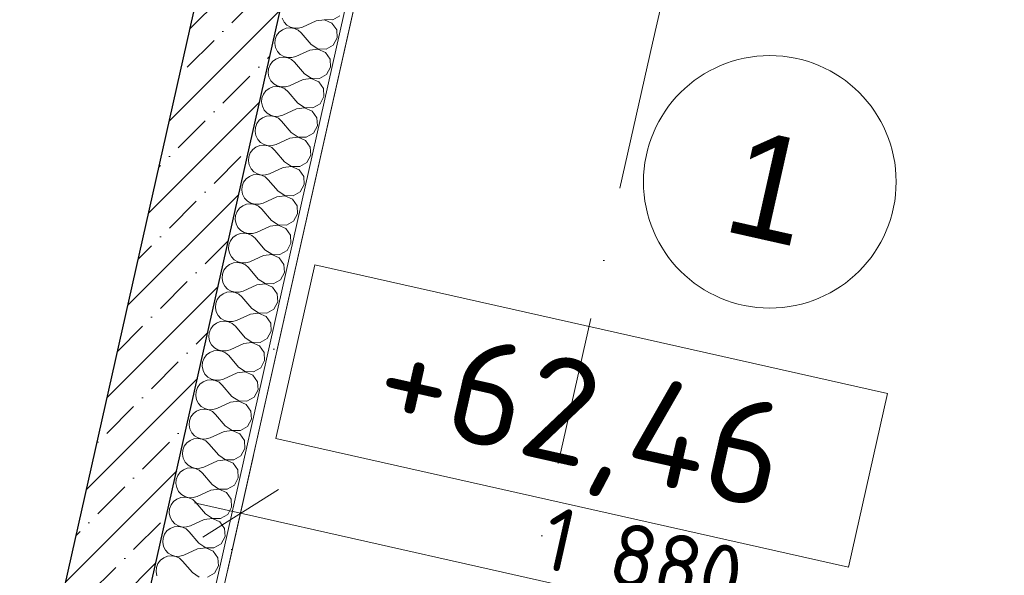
# Model space of a CAD drawing. Header units: millimetres. Extents: x -7145531 to -6681560, y 6117368 to 6219355.
# Tile 68 of 144: x -6948654 to -6946316, y 6148196 to 6149516. Entities that reach past the tile are written whole.
import ezdxf
from ezdxf.enums import TextEntityAlignment as Align

# ---------------------------------------------------------------- set-up
doc = ezdxf.new("R2010")
doc.units = ezdxf.units.MM
doc.header["$MEASUREMENT"] = 0
doc.linetypes.add('Штрихпунктирная', pattern=[670.277762, 352.777767, -176.388884, 0, -141.111112])
for name, color, linetype in [('S - МОП.АР', 7, 'Continuous'), ('АР-Стены_внешние_.АР', 7, 'Continuous'), ('АР-Стены_внутренние_пилоны.АР', 7, 'Continuous'), ('АР-Чертеж-Оси_Осевые размеры.АР', 7, 'Continuous'), ('АР-Чертеж-Размеры.АР', 7, 'Continuous')]:
    doc.layers.add(name, color=color, linetype=linetype)
for name, color, linetype, lineweight in [('АР-Отметки высот.АР_Ном._пера__120', 7, 'Continuous', 0), ('АР-Стены_внешние_.АР_Ном._пера__1', 7, 'Continuous', 0), ('АР-Стены_внутренние_пилоны.АР_Ном._пера__1', 7, 'Continuous', 30), ('АР-Чертеж-Оси_Осевые размеры.АР_Ном._пера__120', 7, 'Continuous', 0), ('АР-Чертеж-Размеры.АР_Ном._пера__1', 7, 'Continuous', 0), ('Паспорта Зон Archicad_Ном._пера__1', 7, 'Continuous', 0)]:
    doc.layers.add(name, color=color, linetype=linetype, lineweight=lineweight)
doc.styles.add('РЎР“Р•РќР•Р\xa0Р\x98Р\xa0_РЎРўР\x98Р›Р¬_2', font='txt')
doc.styles.add('РЎР“Р•РќР•Р\xa0Р\x98Р\xa0_РЎРўР\x98Р›Р¬_3', font='GOTHIC.TTF')
doc.styles.add('РЎР“Р•РќР•Р\xa0Р\x98Р\xa0_РЎРўР\x98Р›Р¬_8', font='isocpeur.ttf')
doc.styles.add('РЎР“Р•РќР•Р\xa0Р\x98Р\xa0_РЎРўР\x98Р›Р¬_9', font='GOST_Common.ttf')
doc.dimstyles.new('СГЕНЕРИР_СТИЛЬ__10', dxfattribs={"dimtxt": 150, "dimasz": 142.5, "dimexe": 0.18, "dimexo": 0.0625, "dimgap": 0, "dimtad": 1, "dimdec": 0, "dimzin": 0, "dimdsep": 46, "dimtxsty": 'РЎР“Р•РќР•Р\xa0Р\x98Р\xa0_РЎРўР\x98Р›Р¬_9', "dimblk": 'ARROWHEAD_6', "dimblk1": 'ARROWHEAD_6', "dimblk2": 'ARROWHEAD_6', "dimcen": 0.09, "dimse1": 1, "dimse2": 1, "dimclrd": 7, "dimclre": 7, "dimclrt": 7, "dimazin": 0, "dimtfac": 1, "dimtdec": 4, "dimtmove": 2, "dimatfit": 3, "dimfxl": 1, "dimtolj": 1, "dimtzin": 0, "dimarcsym": 0})
doc.dimstyles.new('СГЕНЕРИР_СТИЛЬ__11', dxfattribs={"dimtxt": 150, "dimasz": 237.5, "dimexe": 0.18, "dimexo": 0.0625, "dimgap": 0, "dimtad": 1, "dimdec": 0, "dimzin": 0, "dimdsep": 46, "dimtxsty": 'РЎР“Р•РќР•Р\xa0Р\x98Р\xa0_РЎРўР\x98Р›Р¬_9', "dimblk": 'ARROWHEAD_6', "dimblk1": 'ARROWHEAD_6', "dimblk2": 'ARROWHEAD_6', "dimcen": 0.09, "dimse1": 1, "dimse2": 1, "dimclrd": 7, "dimclre": 7, "dimclrt": 7, "dimazin": 0, "dimtfac": 1, "dimtdec": 4, "dimtmove": 0, "dimatfit": 3, "dimfxl": 1, "dimtolj": 1, "dimtzin": 0, "dimarcsym": 0})
doc.dimstyles.new('СГЕНЕРИР_СТИЛЬ__13', dxfattribs={"dimtxt": 150, "dimasz": 142.5, "dimexe": 0.18, "dimexo": 0.0625, "dimgap": 0, "dimtad": 1, "dimdec": 0, "dimzin": 0, "dimdsep": 46, "dimtxsty": 'РЎР“Р•РќР•Р\xa0Р\x98Р\xa0_РЎРўР\x98Р›Р¬_9', "dimblk": 'ARROWHEAD_6', "dimblk1": 'ARROWHEAD_6', "dimblk2": 'ARROWHEAD_6', "dimcen": 0.09, "dimse1": 1, "dimse2": 1, "dimclrd": 7, "dimclre": 7, "dimclrt": 7, "dimazin": 0, "dimtfac": 1, "dimtdec": 4, "dimtmove": 0, "dimatfit": 3, "dimfxl": 1, "dimtolj": 1, "dimtzin": 0, "dimarcsym": 0})

# ---------------------------------------------------------------- blocks, each defined once
blk = doc.blocks.new('Стена_199_3', base_point=(-6948029.6, 6150022.1))
at = {"layer": 'АР-Стены_внешние_.АР', "linetype": 'Continuous', "lineweight": 0, "true_color": 0x000000}
h = blk.add_hatch(dxfattribs=at)
h.set_pattern_fill('ЖЕЛЕЗОБЕТОН__PROJECT__0003', color=18, style=0, pattern_type=2)
h.set_pattern_definition([(45, (-6338440.43, 6562275.56), (-84.852814, 84.852814), []), (45, (-6338482.86, 6562317.98), (-84.852814, 84.852814), [90, -30, 0, -30])])
h.paths.add_polyline_path([(-6948360.6, 6148092), (-6947958.3, 6149883.1), (-6948153.5, 6149926.9), (-6948555.7, 6148135.9)])
at = {"layer": 'АР-Стены_внешние_.АР_Ном._пера__1', "color": 7, "linetype": 'Continuous', "lineweight": 30, "flags": 128}
for points in [[(-6948153.5, 6149926.9), (-6948555.7, 6148135.9)], [(-6948360.6, 6148092), (-6947958.3, 6149883.1)]]:
    blk.add_lwpolyline(points, dxfattribs=at)
blk = doc.blocks.new('Стандартный Маркер Сетки[129]_3', base_point=(-6946932.3, 6150436.1))
at = {"layer": 'АР-Чертеж-Оси_Осевые размеры.АР_Ном._пера__120', "color": 7, "linetype": 'Штрихпунктирная', "lineweight": 0}
for q in [(-6946932.3, 6150436.1), (-6951713.9, 6129146)]:
    blk.add_line((-6947151.4, 6149460.4), q, dxfattribs=at)
at = {"layer": 'АР-Чертеж-Оси_Осевые размеры.АР_Ном._пера__120', "color": 7, "lineweight": 0, "style": 'РЎР“Р•РќР•Р\xa0Р\x98Р\xa0_РЎРўР\x98Р›Р¬_3'}
blk.add_attdef('AC_MarkerText_1', text='', height=350, rotation=347.3417, dxfattribs=at).set_placement((-6951972.7, 6127863.6), align=Align.TOP_CENTER)
blk = doc.blocks.new('Стандартный Маркер Сетки[142]_3', base_point=(-6946932.3, 6150436.1))
at = {"layer": 'АР-Чертеж-Оси_Осевые размеры.АР_Ном._пера__120', "color": 7, "linetype": 'Штрихпунктирная', "lineweight": 0}
for q in [(-6946932.3, 6150436.1), (-6951713.9, 6129146)]:
    blk.add_line((-6947151.4, 6149460.4), q, dxfattribs=at)
at = {"layer": 'АР-Чертеж-Оси_Осевые размеры.АР_Ном._пера__120', "color": 7, "lineweight": 0, "style": 'РЎР“Р•РќР•Р\xa0Р\x98Р\xa0_РЎРўР\x98Р›Р¬_3'}
blk.add_attdef('AC_MarkerText_1', text='', height=350, rotation=347.3417, dxfattribs=at).set_placement((-6951972.7, 6127863.6), align=Align.TOP_CENTER)
blk = doc.blocks.new('Лестница_1_41_3', base_point=(-6946915.7, 6148761.9))
at = {"layer": 'Паспорта Зон Archicad_Ном._пера__1', "color": 7, "linetype": 'Continuous', "lineweight": 0}
blk.add_circle((-6946873, 6149131), 300, dxfattribs=at)
at = {"layer": 'Паспорта Зон Archicad_Ном._пера__1', "color": 7, "lineweight": 0, "style": 'РЎР“Р•РќР•Р\xa0Р\x98Р\xa0_РЎРўР\x98Р›Р¬_2'}
blk.add_attdef('ROOM_NUMBER', text='', height=250, rotation=347.3424, dxfattribs=at).set_placement((-6946873, 6149118.2), align=Align.MIDDLE_CENTER)
blk = doc.blocks.new('*X979', base_point=(-6338440.4, 6562275.6))
at = {"layer": 'АР-Стены_внутренние_пилоны.АР_Ном._пера__1', "color": 7, "linetype": 'Continuous', "lineweight": 0}
for p, q in [((-6948030.9, 6149519.5), (-6948026.4, 6149510.7)), ((-6948026.4, 6149510.7), (-6948019.7, 6149503.4)), ((-6947949.9, 6149513.2), (-6947982.5, 6149498.5)), ((-6947930.6, 6149516), (-6947949.9, 6149513.2)), ((-6947912.7, 6149508.3), (-6947930.6, 6149516)), ((-6947930.5, 6149516.3), (-6947911, 6149515.6)), ((-6947901.5, 6149492.3), (-6947912.7, 6149508.3)), ((-6947911, 6149515.6), (-6947894.1, 6149525.3)), ((-6948038.3, 6149486.4), (-6948044.2, 6149478.5)), ((-6948030.5, 6149492.4), (-6948038.3, 6149486.4)), ((-6948021.4, 6149496.1), (-6948030.5, 6149492.4)), ((-6948011.6, 6149497.1), (-6948021.4, 6149496.1)), ((-6948019.7, 6149503.4), (-6948011.3, 6149498.3)), ((-6948001.9, 6149495.4), (-6948011.6, 6149497.1)), ((-6948011.3, 6149498.3), (-6948001.8, 6149495.7)), ((-6947993, 6149491.1), (-6948001.9, 6149495.4)), ((-6948001.8, 6149495.7), (-6947991.9, 6149495.8)), ((-6947985.6, 6149484.6), (-6947993, 6149491.1)), ((-6947991.9, 6149495.8), (-6947982.5, 6149498.5)), ((-6947900.4, 6149472.8), (-6947901.5, 6149492.3)), ((-6948047.6, 6149469.2), (-6948048.4, 6149459.4)), ((-6948044.2, 6149478.5), (-6948047.6, 6149469.2)), ((-6947962.4, 6149457.4), (-6947985.6, 6149484.6)), ((-6947909.7, 6149455.6), (-6947900.4, 6149472.8)), ((-6948048.4, 6149459.4), (-6948046.5, 6149449.8)), ((-6948046.5, 6149449.8), (-6948042.1, 6149441)), ((-6948042.1, 6149441), (-6948035.4, 6149433.8)), ((-6947965.6, 6149443.5), (-6947998.1, 6149428.8)), ((-6947946.3, 6149446.3), (-6947965.6, 6149443.5)), ((-6947962.4, 6149457.4), (-6947946.2, 6149446.6)), ((-6947928.3, 6149438.6), (-6947946.3, 6149446.3)), ((-6947946.2, 6149446.6), (-6947926.7, 6149445.9)), ((-6947917.2, 6149422.6), (-6947928.3, 6149438.6)), ((-6947926.7, 6149445.9), (-6947909.7, 6149455.6)), ((-6948054, 6149416.7), (-6948059.8, 6149408.8)), ((-6948046.2, 6149422.7), (-6948054, 6149416.7)), ((-6948037, 6149426.4), (-6948046.2, 6149422.7)), ((-6948027.2, 6149427.4), (-6948037, 6149426.4)), ((-6948035.4, 6149433.8), (-6948026.9, 6149428.6)), ((-6948017.5, 6149425.7), (-6948027.2, 6149427.4)), ((-6948026.9, 6149428.6), (-6948017.5, 6149426)), ((-6948017.5, 6149426), (-6948007.6, 6149426.1)), ((-6948008.6, 6149421.5), (-6948017.5, 6149425.7)), ((-6948001.3, 6149414.9), (-6948008.6, 6149421.5)), ((-6948007.6, 6149426.1), (-6947998.1, 6149428.8)), ((-6947978.1, 6149387.7), (-6948001.3, 6149414.9)), ((-6947916.1, 6149403.1), (-6947917.2, 6149422.6)), ((-6948063.3, 6149399.6), (-6948064.1, 6149389.7)), ((-6948059.8, 6149408.8), (-6948063.3, 6149399.6)), ((-6947925.4, 6149385.9), (-6947916.1, 6149403.1)), ((-6948064.1, 6149389.7), (-6948062.2, 6149380.1)), ((-6948062.2, 6149380.1), (-6948057.7, 6149371.3)), ((-6948057.7, 6149371.3), (-6948051, 6149364.1)), ((-6947981.2, 6149373.8), (-6948013.8, 6149359.2)), ((-6947961.9, 6149376.6), (-6947981.2, 6149373.8)), ((-6947978.1, 6149387.7), (-6947961.8, 6149376.9)), ((-6947944, 6149368.9), (-6947961.9, 6149376.6)), ((-6947961.8, 6149376.9), (-6947942.3, 6149376.3)), ((-6947932.8, 6149352.9), (-6947944, 6149368.9)), ((-6947942.3, 6149376.3), (-6947925.4, 6149385.9)), ((-6948069.6, 6149347), (-6948075.5, 6149339.1)), ((-6948061.8, 6149353), (-6948069.6, 6149347)), ((-6948052.7, 6149356.7), (-6948061.8, 6149353)), ((-6948042.9, 6149357.7), (-6948052.7, 6149356.7)), ((-6948051, 6149364.1), (-6948042.6, 6149358.9)), ((-6948033.2, 6149356), (-6948042.9, 6149357.7)), ((-6948042.6, 6149358.9), (-6948033.1, 6149356.3)), ((-6948024.3, 6149351.8), (-6948033.2, 6149356)), ((-6948033.1, 6149356.3), (-6948023.2, 6149356.4)), ((-6948016.9, 6149345.2), (-6948024.3, 6149351.8)), ((-6948023.2, 6149356.4), (-6948013.8, 6149359.2)), ((-6947993.7, 6149318.1), (-6948016.9, 6149345.2)), ((-6947931.7, 6149333.4), (-6947932.8, 6149352.9)), ((-6948078.9, 6149329.9), (-6948079.7, 6149320)), ((-6948075.5, 6149339.1), (-6948078.9, 6149329.9)), ((-6947941, 6149316.3), (-6947931.7, 6149333.4)), ((-6948079.7, 6149320), (-6948077.8, 6149310.4)), ((-6948077.8, 6149310.4), (-6948073.4, 6149301.6)), ((-6948073.4, 6149301.6), (-6948066.7, 6149294.4)), ((-6947996.9, 6149304.1), (-6948029.4, 6149289.5)), ((-6947977.6, 6149306.9), (-6947996.9, 6149304.1)), ((-6947993.7, 6149318.1), (-6947977.5, 6149307.2)), ((-6947959.6, 6149299.2), (-6947977.6, 6149306.9)), ((-6947977.5, 6149307.2), (-6947958, 6149306.6)), ((-6947948.5, 6149283.2), (-6947959.6, 6149299.2)), ((-6947958, 6149306.6), (-6947941, 6149316.3)), ((-6948085.3, 6149277.3), (-6948091.1, 6149269.4)), ((-6948077.5, 6149283.3), (-6948085.3, 6149277.3)), ((-6948068.3, 6149287), (-6948077.5, 6149283.3)), ((-6948058.5, 6149288), (-6948068.3, 6149287)), ((-6948066.7, 6149294.4), (-6948058.3, 6149289.3)), ((-6948048.8, 6149286.3), (-6948058.5, 6149288)), ((-6948058.3, 6149289.3), (-6948048.8, 6149286.6)), ((-6948048.8, 6149286.6), (-6948038.9, 6149286.7)), ((-6948039.9, 6149282.1), (-6948048.8, 6149286.3)), ((-6948032.6, 6149275.5), (-6948039.9, 6149282.1)), ((-6948038.9, 6149286.7), (-6948029.4, 6149289.5)), ((-6948009.4, 6149248.4), (-6948032.6, 6149275.5)), ((-6947947.4, 6149263.7), (-6947948.5, 6149283.2)), ((-6948094.6, 6149260.2), (-6948095.4, 6149250.4)), ((-6948091.1, 6149269.4), (-6948094.6, 6149260.2)), ((-6947956.7, 6149246.6), (-6947947.4, 6149263.7)), ((-6948095.4, 6149250.4), (-6948093.5, 6149240.7)), ((-6948093.5, 6149240.7), (-6948089, 6149231.9)), ((-6948089, 6149231.9), (-6948082.3, 6149224.7)), ((-6948012.5, 6149234.4), (-6948045.1, 6149219.8)), ((-6947993.2, 6149237.3), (-6948012.5, 6149234.4)), ((-6948009.4, 6149248.4), (-6947993.1, 6149237.5)), ((-6947975.3, 6149229.5), (-6947993.2, 6149237.3)), ((-6947993.1, 6149237.5), (-6947973.6, 6149236.9)), ((-6947964.1, 6149213.5), (-6947975.3, 6149229.5)), ((-6947973.6, 6149236.9), (-6947956.7, 6149246.6)), ((-6948100.9, 6149207.6), (-6948106.8, 6149199.7)), ((-6948093.1, 6149213.7), (-6948100.9, 6149207.6)), ((-6948084, 6149217.3), (-6948093.1, 6149213.7)), ((-6948074.2, 6149218.3), (-6948084, 6149217.3)), ((-6948082.3, 6149224.7), (-6948073.9, 6149219.6)), ((-6948064.5, 6149216.7), (-6948074.2, 6149218.3)), ((-6948073.9, 6149219.6), (-6948064.4, 6149216.9)), ((-6948055.6, 6149212.4), (-6948064.5, 6149216.7)), ((-6948064.4, 6149216.9), (-6948054.6, 6149217)), ((-6948048.2, 6149205.8), (-6948055.6, 6149212.4)), ((-6948054.6, 6149217), (-6948045.1, 6149219.8)), ((-6948025, 6149178.7), (-6948048.2, 6149205.8)), ((-6947963, 6149194), (-6947964.1, 6149213.5)), ((-6948110.2, 6149190.5), (-6948111.1, 6149180.7)), ((-6948106.8, 6149199.7), (-6948110.2, 6149190.5)), ((-6947972.3, 6149176.9), (-6947963, 6149194)), ((-6948111.1, 6149180.7), (-6948109.2, 6149171)), ((-6948109.2, 6149171), (-6948104.7, 6149162.2)), ((-6948104.7, 6149162.2), (-6948098, 6149155)), ((-6948028.2, 6149164.7), (-6948060.7, 6149150.1)), ((-6948008.9, 6149167.6), (-6948028.2, 6149164.7)), ((-6948025, 6149178.7), (-6948008.8, 6149167.8)), ((-6947990.9, 6149159.8), (-6948008.9, 6149167.6)), ((-6948008.8, 6149167.8), (-6947989.3, 6149167.2)), ((-6947979.8, 6149143.8), (-6947990.9, 6149159.8)), ((-6947989.3, 6149167.2), (-6947972.3, 6149176.9)), ((-6948116.6, 6149137.9), (-6948122.4, 6149130)), ((-6948108.8, 6149144), (-6948116.6, 6149137.9)), ((-6948099.6, 6149147.6), (-6948108.8, 6149144)), ((-6948089.8, 6149148.7), (-6948099.6, 6149147.6)), ((-6948098, 6149155), (-6948089.6, 6149149.9)), ((-6948080.1, 6149147), (-6948089.8, 6149148.7)), ((-6948089.6, 6149149.9), (-6948080.1, 6149147.2)), ((-6948080.1, 6149147.2), (-6948070.2, 6149147.3)), ((-6948071.2, 6149142.7), (-6948080.1, 6149147)), ((-6948063.9, 6149136.1), (-6948071.2, 6149142.7)), ((-6948070.2, 6149147.3), (-6948060.7, 6149150.1)), ((-6948040.7, 6149109), (-6948063.9, 6149136.1)), ((-6947978.7, 6149124.3), (-6947979.8, 6149143.8)), ((-6948125.9, 6149120.8), (-6948126.7, 6149111)), ((-6948126.7, 6149111), (-6948124.8, 6149101.3)), ((-6948122.4, 6149130), (-6948125.9, 6149120.8)), ((-6947988, 6149107.2), (-6947978.7, 6149124.3)), ((-6948124.8, 6149101.3), (-6948120.3, 6149092.5)), ((-6948120.3, 6149092.5), (-6948113.6, 6149085.3)), ((-6948043.8, 6149095), (-6948076.4, 6149080.4)), ((-6948024.5, 6149097.9), (-6948043.8, 6149095)), ((-6948040.7, 6149109), (-6948024.5, 6149098.2)), ((-6948024.5, 6149098.2), (-6948004.9, 6149097.5)), ((-6948006.6, 6149090.1), (-6948024.5, 6149097.9)), ((-6947995.4, 6149074.1), (-6948006.6, 6149090.1)), ((-6948004.9, 6149097.5), (-6947988, 6149107.2)), ((-6948132.2, 6149068.2), (-6948138.1, 6149060.3)), ((-6948124.4, 6149074.3), (-6948132.2, 6149068.2)), ((-6948115.3, 6149077.9), (-6948124.4, 6149074.3)), ((-6948105.5, 6149079), (-6948115.3, 6149077.9)), ((-6948113.6, 6149085.3), (-6948105.2, 6149080.2)), ((-6948095.8, 6149077.3), (-6948105.5, 6149079)), ((-6948105.2, 6149080.2), (-6948095.7, 6149077.6)), ((-6948086.9, 6149073), (-6948095.8, 6149077.3)), ((-6948095.7, 6149077.6), (-6948085.9, 6149077.6)), ((-6948079.5, 6149066.4), (-6948086.9, 6149073)), ((-6948085.9, 6149077.6), (-6948076.4, 6149080.4)), ((-6948056.3, 6149039.3), (-6948079.5, 6149066.4)), ((-6947994.3, 6149054.6), (-6947995.4, 6149074.1)), ((-6948141.5, 6149051.1), (-6948142.4, 6149041.3)), ((-6948142.4, 6149041.3), (-6948140.5, 6149031.6)), ((-6948138.1, 6149060.3), (-6948141.5, 6149051.1)), ((-6948003.7, 6149037.5), (-6947994.3, 6149054.6)), ((-6948140.5, 6149031.6), (-6948136, 6149022.8)), ((-6948136, 6149022.8), (-6948129.3, 6149015.6)), ((-6948059.5, 6149025.3), (-6948092.1, 6149010.7)), ((-6948040.2, 6149028.2), (-6948059.5, 6149025.3)), ((-6948056.3, 6149039.3), (-6948040.1, 6149028.5)), ((-6948022.2, 6149020.4), (-6948040.2, 6149028.2)), ((-6948040.1, 6149028.5), (-6948020.6, 6149027.8)), ((-6948011.1, 6149004.4), (-6948022.2, 6149020.4)), ((-6948020.6, 6149027.8), (-6948003.7, 6149037.5)), ((-6948147.9, 6148998.6), (-6948153.7, 6148990.6)), ((-6948140.1, 6149004.6), (-6948147.9, 6148998.6)), ((-6948130.9, 6149008.2), (-6948140.1, 6149004.6)), ((-6948121.1, 6149009.3), (-6948130.9, 6149008.2)), ((-6948129.3, 6149015.6), (-6948120.9, 6149010.5)), ((-6948111.4, 6149007.6), (-6948121.1, 6149009.3)), ((-6948120.9, 6149010.5), (-6948111.4, 6149007.9)), ((-6948111.4, 6149007.9), (-6948101.5, 6149007.9)), ((-6948102.6, 6149003.3), (-6948111.4, 6149007.6)), ((-6948095.2, 6148996.8), (-6948102.6, 6149003.3)), ((-6948101.5, 6149007.9), (-6948092.1, 6149010.7)), ((-6948072, 6148969.6), (-6948095.2, 6148996.8)), ((-6948010, 6148984.9), (-6948011.1, 6149004.4)), ((-6948157.2, 6148981.4), (-6948158, 6148971.6)), ((-6948158, 6148971.6), (-6948156.1, 6148961.9)), ((-6948153.7, 6148990.6), (-6948157.2, 6148981.4)), ((-6948019.3, 6148967.8), (-6948010, 6148984.9)), ((-6948156.1, 6148961.9), (-6948151.6, 6148953.1)), ((-6948151.6, 6148953.1), (-6948144.9, 6148945.9)), ((-6948075.1, 6148955.6), (-6948107.7, 6148941)), ((-6948055.8, 6148958.5), (-6948075.1, 6148955.6)), ((-6948072, 6148969.6), (-6948055.8, 6148958.8)), ((-6948055.8, 6148958.8), (-6948036.2, 6148958.1)), ((-6948037.9, 6148950.7), (-6948055.8, 6148958.5)), ((-6948026.7, 6148934.7), (-6948037.9, 6148950.7)), ((-6948036.2, 6148958.1), (-6948019.3, 6148967.8)), ((-6948163.5, 6148928.9), (-6948169.4, 6148920.9)), ((-6948155.7, 6148934.9), (-6948163.5, 6148928.9)), ((-6948146.6, 6148938.5), (-6948155.7, 6148934.9)), ((-6948136.8, 6148939.6), (-6948146.6, 6148938.5)), ((-6948144.9, 6148945.9), (-6948136.5, 6148940.8)), ((-6948127.1, 6148937.9), (-6948136.8, 6148939.6)), ((-6948136.5, 6148940.8), (-6948127, 6148938.2)), ((-6948118.2, 6148933.6), (-6948127.1, 6148937.9)), ((-6948127, 6148938.2), (-6948117.2, 6148938.2)), ((-6948110.8, 6148927.1), (-6948118.2, 6148933.6)), ((-6948117.2, 6148938.2), (-6948107.7, 6148941)), ((-6948087.7, 6148899.9), (-6948110.8, 6148927.1)), ((-6948025.6, 6148915.3), (-6948026.7, 6148934.7)), ((-6948172.8, 6148911.7), (-6948173.7, 6148901.9)), ((-6948173.7, 6148901.9), (-6948171.8, 6148892.2)), ((-6948169.4, 6148920.9), (-6948172.8, 6148911.7)), ((-6948035, 6148898.1), (-6948025.6, 6148915.3)), ((-6948171.8, 6148892.2), (-6948167.3, 6148883.4)), ((-6948167.3, 6148883.4), (-6948160.6, 6148876.2)), ((-6948090.8, 6148886), (-6948123.4, 6148871.3)), ((-6948071.5, 6148888.8), (-6948090.8, 6148886)), ((-6948087.7, 6148899.9), (-6948071.4, 6148889.1)), ((-6948053.6, 6148881.1), (-6948071.5, 6148888.8)), ((-6948071.4, 6148889.1), (-6948051.9, 6148888.4)), ((-6948042.4, 6148865), (-6948053.6, 6148881.1)), ((-6948051.9, 6148888.4), (-6948035, 6148898.1)), ((-6948179.2, 6148859.2), (-6948185, 6148851.2)), ((-6948171.4, 6148865.2), (-6948179.2, 6148859.2)), ((-6948162.2, 6148868.9), (-6948171.4, 6148865.2)), ((-6948152.4, 6148869.9), (-6948162.2, 6148868.9)), ((-6948160.6, 6148876.2), (-6948152.2, 6148871.1)), ((-6948142.7, 6148868.2), (-6948152.4, 6148869.9)), ((-6948152.2, 6148871.1), (-6948142.7, 6148868.5)), ((-6948142.7, 6148868.5), (-6948132.8, 6148868.5)), ((-6948133.9, 6148863.9), (-6948142.7, 6148868.2)), ((-6948126.5, 6148857.4), (-6948133.9, 6148863.9)), ((-6948132.8, 6148868.5), (-6948123.4, 6148871.3)), ((-6948103.3, 6148830.2), (-6948126.5, 6148857.4)), ((-6948041.3, 6148845.6), (-6948042.4, 6148865)), ((-6948188.5, 6148842), (-6948189.3, 6148832.2)), ((-6948189.3, 6148832.2), (-6948187.4, 6148822.5)), ((-6948185, 6148851.2), (-6948188.5, 6148842)), ((-6948103.3, 6148830.2), (-6948087.1, 6148819.4)), ((-6948050.6, 6148828.4), (-6948041.3, 6148845.6)), ((-6948187.4, 6148822.5), (-6948182.9, 6148813.7)), ((-6948182.9, 6148813.7), (-6948176.2, 6148806.5)), ((-6948106.4, 6148816.3), (-6948139, 6148801.6)), ((-6948087.1, 6148819.1), (-6948106.4, 6148816.3)), ((-6948087.1, 6148819.4), (-6948067.6, 6148818.7)), ((-6948069.2, 6148811.4), (-6948087.1, 6148819.1)), ((-6948058, 6148795.4), (-6948069.2, 6148811.4)), ((-6948067.6, 6148818.7), (-6948050.6, 6148828.4)), ((-6948194.8, 6148789.5), (-6948200.7, 6148781.5)), ((-6948187, 6148795.5), (-6948194.8, 6148789.5)), ((-6948177.9, 6148799.2), (-6948187, 6148795.5)), ((-6948168.1, 6148800.2), (-6948177.9, 6148799.2)), ((-6948176.2, 6148806.5), (-6948167.8, 6148801.4)), ((-6948158.4, 6148798.5), (-6948168.1, 6148800.2)), ((-6948167.8, 6148801.4), (-6948158.3, 6148798.8)), ((-6948149.5, 6148794.2), (-6948158.4, 6148798.5)), ((-6948158.3, 6148798.8), (-6948148.5, 6148798.9)), ((-6948142.1, 6148787.7), (-6948149.5, 6148794.2)), ((-6948148.5, 6148798.9), (-6948139, 6148801.6)), ((-6948119, 6148760.5), (-6948142.1, 6148787.7)), ((-6948056.9, 6148775.9), (-6948058, 6148795.4)), ((-6948204.2, 6148772.3), (-6948205, 6148762.5)), ((-6948205, 6148762.5), (-6948203.1, 6148752.8)), ((-6948200.7, 6148781.5), (-6948204.2, 6148772.3)), ((-6948119, 6148760.5), (-6948102.7, 6148749.7)), ((-6948066.3, 6148758.7), (-6948056.9, 6148775.9)), ((-6948203.1, 6148752.8), (-6948198.6, 6148744.1)), ((-6948198.6, 6148744.1), (-6948191.9, 6148736.8)), ((-6948191.9, 6148736.8), (-6948183.5, 6148731.7)), ((-6948122.1, 6148746.6), (-6948154.7, 6148731.9)), ((-6948102.8, 6148749.4), (-6948122.1, 6148746.6)), ((-6948084.9, 6148741.7), (-6948102.8, 6148749.4)), ((-6948102.7, 6148749.7), (-6948083.2, 6148749)), ((-6948073.7, 6148725.7), (-6948084.9, 6148741.7)), ((-6948083.2, 6148749), (-6948066.3, 6148758.7)), ((-6948210.5, 6148719.8), (-6948216.3, 6148711.9)), ((-6948202.7, 6148725.8), (-6948210.5, 6148719.8)), ((-6948193.5, 6148729.5), (-6948202.7, 6148725.8)), ((-6948183.7, 6148730.5), (-6948193.5, 6148729.5)), ((-6948174, 6148728.8), (-6948183.7, 6148730.5)), ((-6948183.5, 6148731.7), (-6948174, 6148729.1)), ((-6948174, 6148729.1), (-6948164.1, 6148729.2)), ((-6948165.2, 6148724.5), (-6948174, 6148728.8)), ((-6948157.8, 6148718), (-6948165.2, 6148724.5)), ((-6948164.1, 6148729.2), (-6948154.7, 6148731.9)), ((-6948134.6, 6148690.8), (-6948157.8, 6148718)), ((-6948072.6, 6148706.2), (-6948073.7, 6148725.7)), ((-6948219.8, 6148702.6), (-6948220.6, 6148692.8)), ((-6948220.6, 6148692.8), (-6948218.7, 6148683.1)), ((-6948216.3, 6148711.9), (-6948219.8, 6148702.6)), ((-6948134.6, 6148690.8), (-6948118.4, 6148680)), ((-6948081.9, 6148689), (-6948072.6, 6148706.2)), ((-6948218.7, 6148683.1), (-6948214.2, 6148674.4)), ((-6948214.2, 6148674.4), (-6948207.5, 6148667.1)), ((-6948207.5, 6148667.1), (-6948199.1, 6148662)), ((-6948137.7, 6148676.9), (-6948170.3, 6148662.2)), ((-6948118.4, 6148679.7), (-6948137.7, 6148676.9)), ((-6948118.4, 6148680), (-6948098.9, 6148679.3)), ((-6948100.5, 6148672), (-6948118.4, 6148679.7)), ((-6948089.3, 6148656), (-6948100.5, 6148672)), ((-6948098.9, 6148679.3), (-6948081.9, 6148689)), ((-6948226.1, 6148650.1), (-6948232, 6148642.2)), ((-6948218.3, 6148656.1), (-6948226.1, 6148650.1)), ((-6948209.2, 6148659.8), (-6948218.3, 6148656.1)), ((-6948199.4, 6148660.8), (-6948209.2, 6148659.8)), ((-6948189.7, 6148659.1), (-6948199.4, 6148660.8)), ((-6948199.1, 6148662), (-6948189.6, 6148659.4)), ((-6948180.8, 6148654.8), (-6948189.7, 6148659.1)), ((-6948189.6, 6148659.4), (-6948179.8, 6148659.5)), ((-6948173.4, 6148648.3), (-6948180.8, 6148654.8)), ((-6948179.8, 6148659.5), (-6948170.3, 6148662.2)), ((-6948150.3, 6148621.1), (-6948173.4, 6148648.3)), ((-6948088.2, 6148636.5), (-6948089.3, 6148656)), ((-6948235.5, 6148632.9), (-6948236.3, 6148623.1)), ((-6948236.3, 6148623.1), (-6948234.4, 6148613.4)), ((-6948232, 6148642.2), (-6948235.5, 6148632.9)), ((-6948150.3, 6148621.1), (-6948134, 6148610.3)), ((-6948097.6, 6148619.3), (-6948088.2, 6148636.5)), ((-6948234.4, 6148613.4), (-6948229.9, 6148604.7)), ((-6948229.9, 6148604.7), (-6948223.2, 6148597.4)), ((-6948223.2, 6148597.4), (-6948214.8, 6148592.3)), ((-6948153.4, 6148607.2), (-6948186, 6148592.5)), ((-6948134.1, 6148610), (-6948153.4, 6148607.2)), ((-6948116.2, 6148602.3), (-6948134.1, 6148610)), ((-6948134, 6148610.3), (-6948114.5, 6148609.6)), ((-6948105, 6148586.3), (-6948116.2, 6148602.3)), ((-6948114.5, 6148609.6), (-6948097.6, 6148619.3)), ((-6948241.8, 6148580.4), (-6948247.6, 6148572.5)), ((-6948234, 6148586.4), (-6948241.8, 6148580.4)), ((-6948224.8, 6148590.1), (-6948234, 6148586.4)), ((-6948215, 6148591.1), (-6948224.8, 6148590.1)), ((-6948205.3, 6148589.4), (-6948215, 6148591.1)), ((-6948214.8, 6148592.3), (-6948205.3, 6148589.7)), ((-6948205.3, 6148589.7), (-6948195.4, 6148589.8)), ((-6948196.5, 6148585.1), (-6948205.3, 6148589.4)), ((-6948189.1, 6148578.6), (-6948196.5, 6148585.1)), ((-6948195.4, 6148589.8), (-6948186, 6148592.5)), ((-6948165.9, 6148551.4), (-6948189.1, 6148578.6)), ((-6948103.9, 6148566.8), (-6948105, 6148586.3)), ((-6948251.1, 6148563.2), (-6948251.9, 6148553.4)), ((-6948251.9, 6148553.4), (-6948250, 6148543.8)), ((-6948247.6, 6148572.5), (-6948251.1, 6148563.2)), ((-6948165.9, 6148551.4), (-6948149.7, 6148540.6)), ((-6948130.2, 6148539.9), (-6948113.2, 6148549.6)), ((-6948113.2, 6148549.6), (-6948103.9, 6148566.8)), ((-6948250, 6148543.8), (-6948245.5, 6148535)), ((-6948245.5, 6148535), (-6948238.8, 6148527.8)), ((-6948238.8, 6148527.8), (-6948230.4, 6148522.6)), ((-6948169, 6148537.5), (-6948201.6, 6148522.8)), ((-6948149.7, 6148540.3), (-6948169, 6148537.5)), ((-6948149.7, 6148540.6), (-6948130.2, 6148539.9)), ((-6948131.8, 6148532.6), (-6948149.7, 6148540.3)), ((-6948120.6, 6148516.6), (-6948131.8, 6148532.6)), ((-6948257.4, 6148510.7), (-6948263.3, 6148502.8)), ((-6948249.6, 6148516.7), (-6948257.4, 6148510.7)), ((-6948240.5, 6148520.4), (-6948249.6, 6148516.7)), ((-6948230.7, 6148521.4), (-6948240.5, 6148520.4)), ((-6948221, 6148519.7), (-6948230.7, 6148521.4)), ((-6948230.4, 6148522.6), (-6948220.9, 6148520)), ((-6948212.1, 6148515.5), (-6948221, 6148519.7)), ((-6948220.9, 6148520), (-6948211.1, 6148520.1)), ((-6948204.7, 6148508.9), (-6948212.1, 6148515.5)), ((-6948211.1, 6148520.1), (-6948201.6, 6148522.8)), ((-6948181.6, 6148481.7), (-6948204.7, 6148508.9)), ((-6948119.6, 6148497.1), (-6948120.6, 6148516.6)), ((-6948266.8, 6148493.6), (-6948267.6, 6148483.7)), ((-6948267.6, 6148483.7), (-6948265.7, 6148474.1)), ((-6948263.3, 6148502.8), (-6948266.8, 6148493.6)), ((-6948181.6, 6148481.7), (-6948165.3, 6148470.9)), ((-6948145.8, 6148470.3), (-6948128.9, 6148479.9)), ((-6948128.9, 6148479.9), (-6948119.6, 6148497.1)), ((-6948265.7, 6148474.1), (-6948261.2, 6148465.3)), ((-6948261.2, 6148465.3), (-6948254.5, 6148458.1)), ((-6948254.5, 6148458.1), (-6948246.1, 6148452.9)), ((-6948184.7, 6148467.8), (-6948217.3, 6148453.2)), ((-6948165.4, 6148470.6), (-6948184.7, 6148467.8)), ((-6948147.5, 6148462.9), (-6948165.4, 6148470.6)), ((-6948165.3, 6148470.9), (-6948145.8, 6148470.3)), ((-6948136.3, 6148446.9), (-6948147.5, 6148462.9)), ((-6948279, 6148433.1), (-6948282.4, 6148423.9)), ((-6948273.1, 6148441), (-6948279, 6148433.1)), ((-6948265.3, 6148447), (-6948273.1, 6148441)), ((-6948256.2, 6148450.7), (-6948265.3, 6148447)), ((-6948246.4, 6148451.7), (-6948256.2, 6148450.7)), ((-6948236.6, 6148450), (-6948246.4, 6148451.7)), ((-6948246.1, 6148452.9), (-6948236.6, 6148450.3)), ((-6948236.6, 6148450.3), (-6948226.7, 6148450.4)), ((-6948227.8, 6148445.8), (-6948236.6, 6148450)), ((-6948220.4, 6148439.2), (-6948227.8, 6148445.8)), ((-6948226.7, 6148450.4), (-6948217.3, 6148453.2)), ((-6948197.2, 6148412), (-6948220.4, 6148439.2)), ((-6948135.2, 6148427.4), (-6948136.3, 6148446.9)), ((-6948282.4, 6148423.9), (-6948283.2, 6148414)), ((-6948283.2, 6148414), (-6948281.3, 6148404.4)), ((-6948197.2, 6148412), (-6948181, 6148401.2)), ((-6948161.5, 6148400.6), (-6948144.5, 6148410.3)), ((-6948144.5, 6148410.3), (-6948135.2, 6148427.4)), ((-6948281.3, 6148404.4), (-6948276.9, 6148395.6)), ((-6948276.9, 6148395.6), (-6948270.2, 6148388.4)), ((-6948270.2, 6148388.4), (-6948261.7, 6148383.2)), ((-6948200.3, 6148398.1), (-6948232.9, 6148383.5)), ((-6948181, 6148400.9), (-6948200.3, 6148398.1)), ((-6948181, 6148401.2), (-6948161.5, 6148400.6)), ((-6948163.1, 6148393.2), (-6948181, 6148400.9)), ((-6948151.9, 6148377.2), (-6948163.1, 6148393.2)), ((-6948294.6, 6148363.4), (-6948298.1, 6148354.2)), ((-6948288.7, 6148371.3), (-6948294.6, 6148363.4)), ((-6948281, 6148377.3), (-6948288.7, 6148371.3)), ((-6948271.8, 6148381), (-6948281, 6148377.3)), ((-6948262, 6148382), (-6948271.8, 6148381)), ((-6948252.3, 6148380.3), (-6948262, 6148382)), ((-6948261.7, 6148383.2), (-6948252.2, 6148380.6)), ((-6948243.4, 6148376.1), (-6948252.3, 6148380.3)), ((-6948252.2, 6148380.6), (-6948242.4, 6148380.7)), ((-6948236.1, 6148369.5), (-6948243.4, 6148376.1)), ((-6948242.4, 6148380.7), (-6948232.9, 6148383.5)), ((-6948212.9, 6148342.4), (-6948236.1, 6148369.5)), ((-6948150.9, 6148357.7), (-6948151.9, 6148377.2)), ((-6948298.1, 6148354.2), (-6948298.9, 6148344.3)), ((-6948298.9, 6148344.3), (-6948297, 6148334.7)), ((-6948212.9, 6148342.4), (-6948196.6, 6148331.5)), ((-6948177.1, 6148330.9), (-6948160.2, 6148340.6)), ((-6948160.2, 6148340.6), (-6948150.9, 6148357.7)), ((-6948297, 6148334.7), (-6948292.5, 6148325.9)), ((-6948292.5, 6148325.9), (-6948285.8, 6148318.7)), ((-6948285.8, 6148318.7), (-6948277.4, 6148313.6)), ((-6948216, 6148328.4), (-6948248.6, 6148313.8)), ((-6948196.7, 6148331.3), (-6948216, 6148328.4)), ((-6948178.8, 6148323.5), (-6948196.7, 6148331.3)), ((-6948196.6, 6148331.5), (-6948177.1, 6148330.9)), ((-6948167.6, 6148307.5), (-6948178.8, 6148323.5)), ((-6948310.3, 6148293.7), (-6948313.7, 6148284.5)), ((-6948304.4, 6148301.6), (-6948310.3, 6148293.7)), ((-6948296.6, 6148307.7), (-6948304.4, 6148301.6)), ((-6948287.5, 6148311.3), (-6948296.6, 6148307.7)), ((-6948277.7, 6148312.3), (-6948287.5, 6148311.3)), ((-6948267.9, 6148310.7), (-6948277.7, 6148312.3)), ((-6948277.4, 6148313.6), (-6948267.9, 6148310.9)), ((-6948267.9, 6148310.9), (-6948258, 6148311)), ((-6948259.1, 6148306.4), (-6948267.9, 6148310.7)), ((-6948251.7, 6148299.8), (-6948259.1, 6148306.4)), ((-6948258, 6148311), (-6948248.6, 6148313.8)), ((-6948228.5, 6148272.7), (-6948251.7, 6148299.8)), ((-6948166.5, 6148288), (-6948167.6, 6148307.5)), ((-6948313.7, 6148284.5), (-6948314.5, 6148274.7)), ((-6948314.5, 6148274.7), (-6948312.6, 6148265)), ((-6948228.5, 6148272.7), (-6948212.3, 6148261.8)), ((-6948192.8, 6148261.2), (-6948175.8, 6148270.9)), ((-6948175.8, 6148270.9), (-6948166.5, 6148288)), ((-6948312.6, 6148265), (-6948308.2, 6148256.2)), ((-6948308.2, 6148256.2), (-6948301.5, 6148249)), ((-6948301.5, 6148249), (-6948293, 6148243.9)), ((-6948231.7, 6148258.7), (-6948264.2, 6148244.1)), ((-6948212.3, 6148261.6), (-6948231.7, 6148258.7)), ((-6948212.3, 6148261.8), (-6948192.8, 6148261.2)), ((-6948194.4, 6148253.8), (-6948212.3, 6148261.6)), ((-6948183.3, 6148237.8), (-6948194.4, 6148253.8)), ((-6948325.9, 6148224), (-6948329.4, 6148214.8)), ((-6948320.1, 6148231.9), (-6948325.9, 6148224)), ((-6948312.3, 6148238), (-6948320.1, 6148231.9)), ((-6948303.1, 6148241.6), (-6948312.3, 6148238)), ((-6948293.3, 6148242.7), (-6948303.1, 6148241.6)), ((-6948283.6, 6148241), (-6948293.3, 6148242.7)), ((-6948293, 6148243.9), (-6948283.5, 6148241.2)), ((-6948274.7, 6148236.7), (-6948283.6, 6148241)), ((-6948283.5, 6148241.2), (-6948273.7, 6148241.3)), ((-6948267.4, 6148230.1), (-6948274.7, 6148236.7)), ((-6948273.7, 6148241.3), (-6948264.2, 6148244.1)), ((-6948244.2, 6148203), (-6948267.4, 6148230.1)), ((-6948182.2, 6148218.3), (-6948183.3, 6148237.8)), ((-6948329.4, 6148214.8), (-6948330.2, 6148205)), ((-6948330.2, 6148205), (-6948328.3, 6148195.3)), ((-6948244.2, 6148203), (-6948227.9, 6148192.1)), ((-6948208.4, 6148191.5), (-6948191.5, 6148201.2)), ((-6948191.5, 6148201.2), (-6948182.2, 6148218.3))]:
    blk.add_line(p, q, dxfattribs=at)
blk = doc.blocks.new('Стена_266_3', base_point=(-6948347.4, 6148150.8))
at = {"layer": 'АР-Стены_внутренние_пилоны.АР', "linetype": 'Continuous', "lineweight": 0, "true_color": 0x000000}
h = blk.add_hatch(dxfattribs=at)
h.set_pattern_fill('ШТУКАТУРКА__ГИПС_01_0003', color=18, style=0, pattern_type=2)
h.set_pattern_definition([(45, (-6338440.43, 6562625.56), (-111.369318, 111.369318), [0, -105, 0, -157.5]), (110, (-6338090.43, 6562625.56), (148.001588, 53.868173), [0, -77, 0, -133])])
h.paths.add_polyline_path([(-6948168.4, 6148172), (-6947640.3, 6150523.3), (-6947659.8, 6150527.7), (-6948187.9, 6148176.4)])
at = {"layer": 'АР-Стены_внутренние_пилоны.АР_Ном._пера__1', "color": 7, "linetype": 'Continuous', "lineweight": 0}
blk.add_line((-6948187.9, 6148176.4), (-6947659.8, 6150527.7), dxfattribs=at)
at = {"layer": 'АР-Стены_внутренние_пилоны.АР_Ном._пера__1', "color": 7, "linetype": 'Continuous', "lineweight": 0, "flags": 128}
for points in [[(-6947806.2, 6150560.5), (-6948360.6, 6148092.2)], [(-6948168.4, 6148172), (-6947640.3, 6150523.3)]]:
    blk.add_lwpolyline(points, dxfattribs=at)
at = {"layer": 'АР-Стены_внутренние_пилоны.АР', "color": 7, "lineweight": 0}
blk.add_blockref('*X979', (-6338440.4, 6562275.6), dxfattribs=at)
blk = doc.blocks.new('*D1023', base_point=(-6338440.4, 6562275.6))
at = {"layer": 'АР-Чертеж-Размеры.АР_Ном._пера__1', "color": 7, "linetype": 'Continuous', "lineweight": 0, "transparency": 16777216}
for p, q in [((-6948160.4, 6148206.3), (-6948098.7, 6148480.7)), ((-6948039.9, 6148400.3), (-6948219.2, 6148286.8)), ((-6948239.3, 6148368.2), (-6948129.5, 6148343.5)), ((-6948129.5, 6148343.5), (-6946294.8, 6147931.5)), ((-6946325.6, 6147794.3), (-6946264, 6148068.7)), ((-6946205.2, 6147988.2), (-6946384.4, 6147874.7)), ((-6946294.8, 6147931.5), (-6943660.8, 6147339.9))]:
    blk.add_line(p, q, dxfattribs=at)
at = {"layer": 'АР-Чертеж-Размеры.АР_Ном._пера__1', "color": 7, "lineweight": 0, "transparency": 16777216, "insert": (-6947423.5, 6148215.7), "char_height": 150, "attachment_point": 7, "rotation": 347.342, "style": 'РЎР“Р•РќР•Р\xa0Р\x98Р\xa0_РЎРўР\x98Р›Р¬_9'}
blk.add_mtext('\\A1;{\\pql;\\fGOST Common|b0|i0|c204|p0;\\W1.000000;1\xa0880}', dxfattribs=at)
blk = doc.blocks.new('ARROWHEAD_6')
at = {"color": 0, "linetype": 'Continuous', "lineweight": 0}
for p, q in [((-0.5, -0.5), (0.5, 0.5)), ((0, 0), (-1, 0))]:
    blk.add_line(p, q, dxfattribs=at)
blk = doc.blocks.new('*D1024', base_point=(-6338440.4, 6562275.6))
at = {"layer": 'АР-Чертеж-Размеры.АР_Ном._пера__1', "color": 7, "linetype": 'Continuous', "lineweight": 0, "transparency": 16777216}
for p, q in [((-6946205.2, 6147988.2), (-6946384.4, 6147874.7)), ((-6946294.8, 6147931.5), (-6943660.8, 6147339.9)), ((-6943691.6, 6147202.7), (-6943630, 6147477.1)), ((-6943571.2, 6147396.6), (-6943750.4, 6147283.2)), ((-6943660.8, 6147339.9), (-6942539.1, 6147088))]:
    blk.add_line(p, q, dxfattribs=at)
at = {"layer": 'АР-Чертеж-Размеры.АР_Ном._пера__1', "color": 7, "lineweight": 0, "transparency": 16777216, "insert": (-6946250.6, 6147952.3), "char_height": 150, "attachment_point": 7, "rotation": 347.342, "style": 'РЎР“Р•РќР•Р\xa0Р\x98Р\xa0_РЎРўР\x98Р›Р¬_9'}
blk.add_mtext('\\A1;{\\pql;\\fGOST Common|b0|i0|c204|p0;\\W1.000000;9х300=2\xa0700}', dxfattribs=at)
blk = doc.blocks.new('*D1026', base_point=(-6338440.4, 6562275.6))
at = {"layer": 'АР-Чертеж-Размеры.АР_Ном._пера__1', "color": 7, "linetype": 'Continuous', "lineweight": 0, "transparency": 16777216}
for p, q in [((-6945547.6, 6150245.5), (-6945588.7, 6150062.6)), ((-6945494.1, 6149913.2), (-6945683.3, 6150211.9)), ((-6945817.4, 6150113.9), (-6945360, 6150011.2)), ((-6945588.7, 6150062.6), (-6946116.8, 6147711.3)), ((-6946211.4, 6147860.6), (-6946022.3, 6147561.9)), ((-6946345.5, 6147762.6), (-6945888.2, 6147659.9)), ((-6946116.8, 6147711.3), (-6946157.9, 6147528.3))]:
    blk.add_line(p, q, dxfattribs=at)
at = {"layer": 'АР-Чертеж-Размеры.АР_Ном._пера__1', "color": 7, "lineweight": 0, "transparency": 16777216, "insert": (-6945932.6, 6148668.2), "char_height": 150, "attachment_point": 7, "rotation": 77.3411, "style": 'РЎР“Р•РќР•Р\xa0Р\x98Р\xa0_РЎРўР\x98Р›Р¬_9'}
blk.add_mtext('\\A1;{\\pql;\\fGOST Common|b0|i0|c204|p0;\\W1.000000;2\xa0410}', dxfattribs=at)

msp = doc.modelspace()

# ---------------------------------------------------------------- linework, layer by layer
at = {"layer": 'S - МОП.АР', "color": 254, "linetype": 'Continuous', "lineweight": 0, "true_color": 0xd1c7d6, "flags": 128}
msp.add_lwpolyline([(-6937037.3, 6145621.1), (-6940101.1, 6146309.2), (-6940904.2, 6142733.3), (-6939245.1, 6142360.6), (-6939288.9, 6142165.5), (-6940167.9, 6142362.9), (-6941143.2, 6142581.9), (-6940630.5, 6144864.7), (-6941411.2, 6145040), (-6941136.1, 6146264.6), (-6943994.4, 6146906.5), (-6944848.9, 6143101.6), (-6947083.6, 6143603.5), (-6946656.4, 6145505.7), (-6948422, 6145902.3), (-6948617.1, 6145946.1), (-6948189.8, 6147848.7), (-6948599.5, 6147940.7), (-6948153.5, 6149926.9), (-6951890.9, 6150766.2)], dxfattribs=at)
at = {"layer": 'S - МОП.АР', "color": 254, "linetype": 'Continuous', "lineweight": 0, "true_color": 0xdadada, "flags": 128}
msp.add_lwpolyline([(-6947646.9, 6150494.1), (-6948168.4, 6148172), (-6942577.7, 6146916.5), (-6942056.2, 6149238.5)], close=True, dxfattribs=at)
at = {"layer": 'АР-Отметки высот.АР_Ном._пера__120', "color": 7, "linetype": 'Continuous', "lineweight": 0, "flags": 128}
msp.add_lwpolyline([(-6947953.1, 6148933.5), (-6946593.8, 6148628.2), (-6946686.4, 6148215.9), (-6948045.7, 6148521.1)], close=True, dxfattribs=at)

# ---------------------------------------------------------------- block references
at = {"layer": 'S - МОП.АР', "color": 7, "linetype": 'Continuous', "lineweight": 0}
msp.add_blockref('Лестница_1_41_3', (-6946915.7, 6148761.9), dxfattribs=at).add_auto_attribs({'ROOM_NUMBER': '1'})
at = {"layer": 'АР-Стены_внешние_.АР', "color": 7, "lineweight": 0}
msp.add_blockref('Стена_199_3', (-6948029.6, 6150022.1), dxfattribs=at)
at = {"layer": 'АР-Стены_внутренние_пилоны.АР', "color": 7, "lineweight": 0}
msp.add_blockref('Стена_266_3', (-6948347.4, 6148150.8), dxfattribs=at)
at = {"layer": 'АР-Чертеж-Оси_Осевые размеры.АР', "color": 8, "linetype": 'Continuous', "lineweight": 15}
for name in ['Стандартный Маркер Сетки[129]_3', 'Стандартный Маркер Сетки[142]_3']:
    msp.add_blockref(name, (-6946932.3, 6150436.1), dxfattribs=at)

# ---------------------------------------------------------------- texts
at = {"layer": 'АР-Отметки высот.АР_Ном._пера__120', "color": 7, "linetype": 'Continuous', "lineweight": 0, "insert": (-6947325.2, 6148550.3), "char_height": 250, "attachment_point": 5, "rotation": 347.3417, "style": 'РЎР“Р•РќР•Р\xa0Р\x98Р\xa0_РЎРўР\x98Р›Р¬_8'}
msp.add_mtext('\\A1;{\\pqc;\\fISOCPEUR|b0|i0|c204|p0;\\W1.000000;+62,46}', dxfattribs=at)

# ---------------------------------------------------------------- dimensions: what is measured, and where the dimension line sits
at = {"layer": 'АР-Чертеж-Размеры.АР', "color": 7, "linetype": 'Continuous', "lineweight": 0}
for base, p1, p2, angle, dimstyle, picture, middle, turn in [((-6946116.8, 6147711.3), (-6943781.7, 6149656.7), (-6945373, 6147544.2), 257.3411, 'СГЕНЕРИР_СТИЛЬ__11', '*D1026', (-6945949.4, 6148935.7), 77.3411), ((-6946294.8, 6147931.5), (-6948129.5, 6148343.6), (-6946294.8, 6147931.5), 347.342, 'СГЕНЕРИР_СТИЛЬ__13', '*D1023', (-6947156, 6148232.5), 347.342)]:
    dim = msp.add_linear_dim(base=base, p1=p1, p2=p2, angle=angle, dimstyle=dimstyle, dxfattribs=at)
    dim.commit()
    dim.dimension.update_dxf_attribs({"geometry": picture, "text_midpoint": middle, "dimtype": 160, "text_rotation": turn})
dim = msp.add_linear_dim(base=(-6943660.8, 6147339.9), p1=(-6946294.8, 6147931.5), p2=(-6943660.8, 6147339.9), angle=347.342, text='9х300=<MeasuredValue>', dimstyle='СГЕНЕРИР_СТИЛЬ__10', dxfattribs=at)
dim.commit()
dim.dimension.update_dxf_attribs({"geometry": '*D1024', "text_midpoint": (-6945001.3, 6147748.6), "dimtype": 160, "text_rotation": 347.342})

doc.saveas('drawing.dxf')
